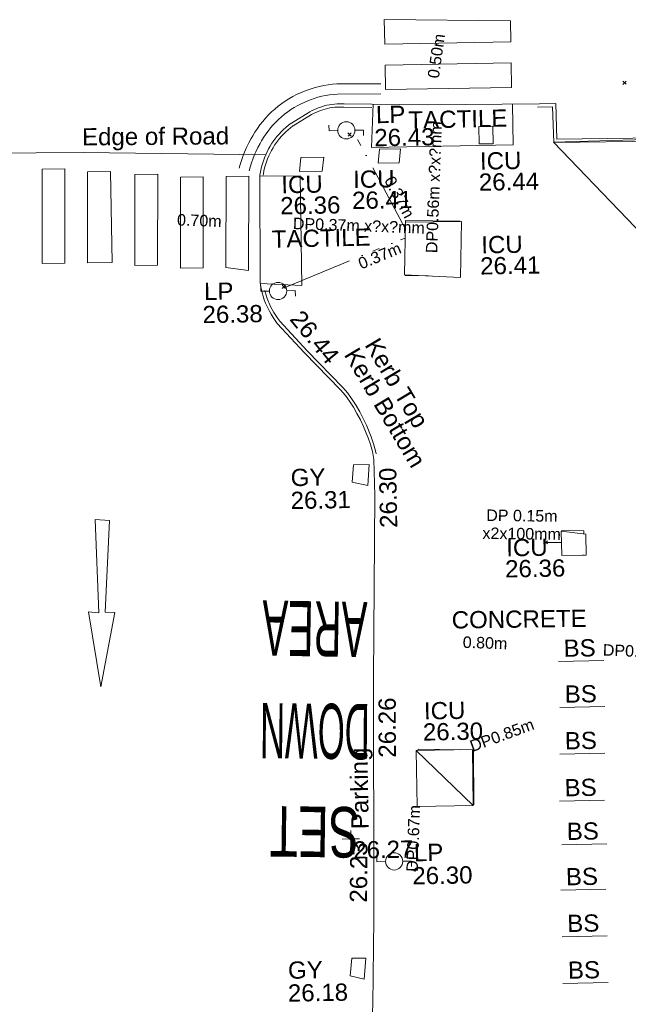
# Model space of a CAD drawing. Header units: millimetres. Extents: x -287732 to 520720, y -88450 to 287754.
# Tile 218 of 256: x 41268 to 54517, y -28179 to -6740. Entities that reach past the tile are written whole.
import ezdxf

# ---------------------------------------------------------------- set-up
doc = ezdxf.new("R2010")
doc.units = ezdxf.units.MM
for name, pattern in [('IMPORT-UG_DRAINAGE_UNIDENTIFIED_QLB2 _2_', [2700, 1500, -300, 0, -250, 150, -300, 0, -200]), ('IMPORT-UG_ELEC_LV_QLB2 _2_', [2700, 1500, -300, 0, -250, 150, -300, 0, -200]), ('IMPORT-UG_ELEC_STREET LIGHTING_QLB2 _2_', [2700, 1500, -300, 0, -250, 150, -300, 0, -200]), ('IMPORT-UG_UNIDENTIFIED_QLA _2_', [2350, 1500, -300, 0, -50, 150, -300, 0, -50])]:
    doc.linetypes.add(name, pattern=pattern)
for name, color, linetype, lineweight, true_color in [('00_TOPO_FURN_LAMP_POST', 7, 'Continuous', 9, 0x666666), ('00_UAV_BIKE_STAND', 1, 'Continuous', 9, 0xff0000), ('00_UAV_FURN_LAMP_POST', 7, 'Continuous', 9, 0xa50000), ('00_UAV_KERB_BOTTOM', 1, 'Continuous', 9, 0xff0000), ('00_UAV_KERB_TOP', 7, 'Continuous', 9, 0xa500a5), ('00_UAV_LEVEL_SPOT', 7, 'Continuous', 9, 0x666666), ('00_UAV_PARKING', 4, 'Continuous', 9, 0x00ffff), ('00_UAV_ROAD_MARKING_ARROWS', 7, 'Continuous', 9, 0x999999), ('00_UAV_ROAD_MARKING_YELLOW_CONTINUOUS', 40, 'Continuous', 9, 0xffbf00), ('00_UAV_SERV_GULLY', 7, 'Continuous', 9, 0x5252a5), ('00_UAV_SERV_IC', 5, 'Continuous', 9, 0x0000ff), ('01_DTM_CONTOUR_MNR', 7, 'Continuous', 9, 0xa5a552), ('12333-PUM-2D-U-0001-C01 - Rev2_REVIT IMPORT_dwg', 7, 'Continuous', 9, 0x767676), ('PUM-ELECTRIC-LV-QLB2', 1, 'IMPORT-UG_ELEC_LV_QLB2 _2_', 9, 0xff0000), ('PUM-ELECTRIC-MH', 1, 'Continuous', 9, 0xff0000), ('PUM-ELECTRIC-SL-QLB2', 7, 'IMPORT-UG_ELEC_STREET LIGHTING_QLB2 _2_', 9, 0xff7f7f), ('PUM-UNIDENTIFIED UTILITIES-QLA', 7, 'IMPORT-UG_UNIDENTIFIED_QLA _2_', 9, 0x52a500), ('PUM-UNIDENTIFIED-QLB2', 150, 'IMPORT-UG_DRAINAGE_UNIDENTIFIED_QLB2 _2_', 9, 0x007fff)]:
    doc.layers.add(name, color=color, linetype=linetype, lineweight=lineweight, true_color=true_color)
for name, color, linetype, lineweight in [('00_TOPO_PEDASTRIAN', 7, 'Continuous', 9), ('00_UAV_PEDASTRIAN', 7, 'Continuous', 9), ('00_UAV_ROAD_EDGE', 7, 'Continuous', 9), ('00_UAV_ROAD_TEXT', 7, 'Continuous', 9), ('00_UAV_SURFACE', 7, 'Continuous', 9), ('00_UAV_SURVEY_TEXT', 7, 'Continuous', 9), ('GEN-TEXT', 7, 'Continuous', 9)]:
    doc.layers.add(name, color=color, linetype=linetype, lineweight=lineweight)
doc.styles.add('Arial_1', font='arial.ttf', dxfattribs={"height": 250})
doc.styles.add('Swis721 Lt BT_2', font='swissl.ttf', dxfattribs={"height": 375})
doc.styles.add('Swis721 Lt BT_3', font='swissl.ttf', dxfattribs={"width": 0.5, "height": 1200})
doc.styles.add('Swis721 Lt BT_4', font='swissl.ttf', dxfattribs={"width": 0.45, "height": 1200})
doc.styles.add('Swis721 Lt BT_5', font='swissl.ttf', dxfattribs={"width": 0.653, "height": 1100})

# ---------------------------------------------------------------- blocks, each defined once
blk = doc.blocks.new('12333-PUM-2D-U-0001-C01 - Rev2_REVIT IMPORT_dwg_MSL_Lamp_Post_SYM-2077240-Site Location Plan Proposed')
at = {"layer": '00_TOPO_FURN_LAMP_POST', "color": 254, "true_color": 0xcccccc, "flags": 128}
for points in [[(-500, 0), (-1000, 0), (-1000, 317)], [(500, 0), (1000, 0), (1000, -317)]]:
    blk.add_lwpolyline(points, dxfattribs=at)
at = {"layer": '00_TOPO_FURN_LAMP_POST', "color": 254, "true_color": 0xcccccc}
blk.add_circle((0, 0), 500, dxfattribs=at)
blk = doc.blocks.new('12333-PUM-2D-U-0001-C01 - Rev2_REVIT IMPORT_dwg_UAV-2077255-Site Location Plan Proposed')
at = {"layer": '00_UAV_LEVEL_SPOT', "color": 254, "true_color": 0xcccccc, "flags": 128}
for points in [[(0, -500), (0, 0), (-500, 0)], [(500, 0), (0, 0), (0, 500)]]:
    blk.add_lwpolyline(points, dxfattribs=at)
blk = doc.blocks.new('12333-PUM-2D-U-0001-C01 - Rev2_REVIT IMPORT_dwg_MGS62954_T2_Galway_ITM_3d_Rev1-2077680-Site Location Plan Proposed')
at = {"layer": '00_TOPO_PEDASTRIAN', "color": 254, "true_color": 0xcccccc}
for p, q in [((533943497, 725542643), (533943535, 725544701)), ((533944030, 725544701), (533943535, 725544701)), ((533943992, 725542643), (533944030, 725544701)), ((533944487, 725542643), (533944525, 725544625)), ((533945021, 725544625), (533944525, 725544625)), ((533945021, 725542643), (533945021, 725544625)), ((533945516, 725542567), (533945554, 725544548)), ((533946049, 725544548), (533945554, 725544548)), ((533946011, 725542567), (533946049, 725544548)), ((533946506, 725542491), (533946545, 725544472)), ((533947040, 725544472), (533946545, 725544472)), ((533947002, 725542491), (533947040, 725544472)), ((533947497, 725542491), (533947535, 725544472)), ((533948030, 725544472), (533947535, 725544472)), ((533947992, 725542415), (533948030, 725544472)), ((533943992, 725542643), (533943497, 725542643)), ((533945021, 725542643), (533944487, 725542643)), ((533946011, 725542567), (533945516, 725542567)), ((533947002, 725542491), (533946506, 725542491)), ((533947992, 725542415), (533947497, 725542491))]:
    blk.add_line(p, q, dxfattribs=at)
at = {"layer": '00_UAV_BIKE_STAND', "color": 254, "true_color": 0xcccccc}
for p, q in [((533955572, 725533787), (533954589, 725533784)), ((533955579, 725532788), (533954596, 725532785)), ((533955563, 725531772), (533954580, 725531769)), ((533955540, 725530750), (533954557, 725530747)), ((533955571, 725529799), (533954588, 725529796)), ((533955535, 725528812), (533954552, 725528809)), ((533955546, 725527795), (533954563, 725527792)), ((533955544, 725526777), (533954561, 725526774))]:
    blk.add_line(p, q, dxfattribs=at)
at = {"layer": '00_UAV_KERB_BOTTOM', "color": 254, "true_color": 0xcccccc, "flags": 128}
for points in [[(533950737, 725545989), (533950132, 725546005), (533950094, 725546008), (533950038, 725546009), (533949981, 725546009), (533949924, 725546006), (533949868, 725546000), (533949812, 725545992), (533949756, 725545982), (533949701, 725545969), (533949645, 725545954), (533949591, 725545937), (533949538, 725545918), (533949486, 725545896), (533949434, 725545872), (533949384, 725545846), (533948979, 725545610), (533948971, 725545605), (533948914, 725545563), (533948859, 725545518), (533948805, 725545472), (533948754, 725545423), (533948705, 725545372), (533948657, 725545319), (533948613, 725545264), (533948570, 725545207), (533948548, 725545176), (533948509, 725545117), (533948473, 725545056), (533948440, 725544994), (533948408, 725544930), (533948380, 725544865), (533948355, 725544799), (533948332, 725544732), (533948312, 725544664), (533948295, 725544595), (533948280, 725544525), (533948275, 725544490)], [(533956957, 725545150), (533954750, 725545156), (533954739, 725545931), (533954385, 725545934)], [(533948268, 725541957), (533948275, 725541926), (533948296, 725541849), (533948320, 725541774), (533948347, 725541699), (533948360, 725541667), (533948392, 725541594), (533948427, 725541523), (533948464, 725541453), (533948505, 725541385), (533948548, 725541319), (533948594, 725541254), (533949180, 725540599), (533949945, 725539786), (533950050, 725539661), (533950137, 725539532), (533950219, 725539398), (533950296, 725539261), (533950367, 725539121), (533950431, 725538979), (533950490, 725538833), (533950529, 725538727), (533950577, 725538578), (533950619, 725538427), (533950645, 725538256)]]:
    blk.add_lwpolyline(points, dxfattribs=at)
at = {"layer": '00_UAV_KERB_TOP', "color": 254, "true_color": 0xcccccc, "flags": 128}
for points in [[(533950736, 725545919), (533950129, 725545936), (533950091, 725545938), (533950037, 725545939), (533949983, 725545939), (533949930, 725545936), (533949876, 725545931), (533949823, 725545923), (533949770, 725545913), (533949717, 725545901), (533949665, 725545887), (533949614, 725545871), (533949563, 725545852), (533949514, 725545832), (533949465, 725545809), (533949418, 725545785), (533949017, 725545551), (533949012, 725545548), (533948957, 725545507), (533948904, 725545465), (533948852, 725545420), (533948803, 725545373), (533948756, 725545324), (533948711, 725545274), (533948668, 725545221), (533948627, 725545166), (533948606, 725545137), (533948569, 725545080), (533948534, 725545022), (533948502, 725544962), (533948472, 725544901), (533948445, 725544838), (533948420, 725544775), (533948398, 725544711), (533948379, 725544645), (533948363, 725544579), (533948349, 725544513), (533948345, 725544489)], [(533956957, 725545079), (533954681, 725545087), (533954670, 725545862), (533954341, 725545864)], [(533948336, 725541972), (533948343, 725541943), (533948363, 725541869), (533948386, 725541797), (533948412, 725541725), (533948425, 725541694), (533948455, 725541624), (533948489, 725541555), (533948525, 725541488), (533948564, 725541422), (533948606, 725541358), (533948649, 725541298), (533949232, 725540647), (533949998, 725539832), (533950106, 725539704), (533950196, 725539569), (533950280, 725539434), (533950358, 725539294), (533950430, 725539152), (533950496, 725539006), (533950555, 725538859), (533950595, 725538750), (533950644, 725538598), (533950687, 725538442), (533950698, 725538373)]]:
    blk.add_lwpolyline(points, dxfattribs=at)
at = {"layer": '00_UAV_PARKING', "color": 254, "true_color": 0xcccccc, "flags": 128}
for points in [[(533948275, 725544490), (533948239, 725542161), (533948243, 725542081), (533948268, 725541957)], [(533950645, 725538256), (533950651, 725537466), (533950554, 725533496), (533950550, 725533258), (533950485, 725528872), (533950468, 725528259), (533950419, 725526389), (533950407, 725526226)]]:
    blk.add_lwpolyline(points, dxfattribs=at)
at = {"layer": '00_UAV_PEDASTRIAN', "color": 254, "true_color": 0xcccccc}
for p, q in [((533951040, 725547825), (533953784, 725547749)), ((533951040, 725547825), (533951040, 725547292)), ((533953784, 725547749), (533953784, 725547292)), ((533951040, 725547292), (533953784, 725547292)), ((533951040, 725546834), (533953784, 725546834)), ((533951040, 725546834), (533951040, 725546301)), ((533953784, 725546834), (533953784, 725546301)), ((533951040, 725546301), (533953784, 725546301))]:
    blk.add_line(p, q, dxfattribs=at)
at = {"layer": '00_UAV_ROAD_EDGE', "color": 254, "true_color": 0xcccccc, "flags": 128}
for points in [[(533954385, 725545934), (533951953, 725545957), (533950737, 725545989)], [(533948408, 725544930), (533944442, 725545046), (533943410, 725545059), (533941186, 725545086)]]:
    blk.add_lwpolyline(points, dxfattribs=at)
at = {"layer": '00_UAV_ROAD_MARKING_ARROWS', "color": 254, "true_color": 0xcccccc, "flags": 128}
blk.add_lwpolyline([(533944869, 725537027), (533944742, 725535028), (533944952, 725535018), (533944613, 725533406), (533944373, 725535045), (533944599, 725535021), (533944559, 725537052)], close=True, dxfattribs=at)
at = {"layer": '00_UAV_ROAD_MARKING_YELLOW_CONTINUOUS', "color": 254, "true_color": 0xcccccc, "flags": 128}
for points in [[(533947828, 725544648), (533947851, 725544728), (533947887, 725544835), (533947927, 725544941), (533947971, 725545044), (533947994, 725545092), (533948044, 725545192), (533948098, 725545289), (533948132, 725545347), (533948182, 725545427), (533948236, 725545506), (533948294, 725545581), (533948354, 725545655), (533948417, 725545726), (533948483, 725545794), (533948552, 725545859), (533948624, 725545921), (533948698, 725545981), (533948775, 725546037), (533948854, 725546090), (533948935, 725546139), (533949018, 725546185), (533949103, 725546228), (533949190, 725546267), (533949277, 725546301), (533949331, 725546321), (533949420, 725546350), (533949512, 725546376), (533949604, 725546397), (533949698, 725546415), (533949791, 725546429), (533949886, 725546439), (533949985, 725546445), (533950939, 725546431)], [(533950936, 725546209), (533949990, 725546223), (533949905, 725546217), (533949819, 725546209), (533949735, 725546196), (533949650, 725546180), (533949567, 725546160), (533949484, 725546137), (533949403, 725546111), (533949356, 725546094), (533949277, 725546062), (533949198, 725546027), (533949122, 725545989), (533949047, 725545947), (533948974, 725545902), (533948902, 725545855), (533948833, 725545804), (533948766, 725545751), (533948702, 725545694), (533948639, 725545636), (533948580, 725545574), (533948523, 725545510), (533948468, 725545444), (533948417, 725545376), (533948368, 725545305), (533948322, 725545233), (533948291, 725545179), (533948241, 725545088), (533948194, 725544995), (533948174, 725544953), (533948133, 725544857), (533948096, 725544760), (533948063, 725544662), (533948041, 725544586)]]:
    blk.add_lwpolyline(points, dxfattribs=at)
at = {"layer": '00_UAV_SERV_GULLY', "color": 254, "true_color": 0xcccccc}
for p, q in [((533950164, 725537767), (533950202, 725538148)), ((533950202, 725538148), (533950545, 725538148)), ((533950545, 725538148), (533950507, 725537690)), ((533950164, 725537767), (533950507, 725537690)), ((533949935, 725527022), (533949974, 725527403)), ((533949974, 725527403), (533950278, 725527403)), ((533950278, 725527403), (533950240, 725526946)), ((533949935, 725527022), (533950240, 725526946))]:
    blk.add_line(p, q, dxfattribs=at)
at = {"layer": '00_UAV_SERV_IC', "color": 254, "true_color": 0xcccccc}
for p, q in [((533953060, 725545082), (533953060, 725545463)), ((533953060, 725545463), (533953364, 725545463)), ((533953364, 725545463), (533953364, 725545082)), ((533950850, 725544701), (533950888, 725545006)), ((533950888, 725545006), (533951345, 725545006)), ((533951307, 725544701), (533951345, 725545006)), ((533953060, 725545082), (533953364, 725545082)), ((533949135, 725544548), (533949173, 725544853)), ((533949173, 725544853), (533949669, 725544853)), ((533949631, 725544548), (533949669, 725544853)), ((533951307, 725544701), (533950850, 725544701)), ((533949631, 725544548), (533949135, 725544548)), ((533951383, 725542262), (533951421, 725543405)), ((533951421, 725543405), (533952641, 725543405)), ((533952602, 725542186), (533952641, 725543405)), ((533952602, 725542186), (533951383, 725542262)), ((533954698, 725536090), (533954698, 725536624)), ((533954698, 725536624), (533955231, 725536547)), ((533955231, 725536547), (533955231, 725536090)), ((533954698, 725536090), (533955231, 725536090)), ((533951459, 725531899), (533952679, 725531899)), ((533951459, 725531899), (533951459, 725530680)), ((533951459, 725531899), (533952679, 725530680)), ((533952679, 725531899), (533952679, 725530680)), ((533952679, 725530680), (533951459, 725530680))]:
    blk.add_line(p, q, dxfattribs=at)
at = {"layer": '00_UAV_SURFACE', "color": 254, "true_color": 0xcccccc, "flags": 128}
for points in [[(533950768, 725545989), (533950716, 725545050), (533953794, 725545049), (533953797, 725545939)], [(533948274, 725544462), (533949152, 725544456), (533949143, 725542067), (533948241, 725542126)]]:
    blk.add_lwpolyline(points, dxfattribs=at)
at = {"layer": '01_DTM_CONTOUR_MNR', "color": 254, "true_color": 0xcccccc, "flags": 128}
blk.add_lwpolyline([(533956946, 725542644), (533954680, 725545090), (533956186, 725545108), (533956957, 725545120)], dxfattribs=at)
at = {"xscale": 0.375, "yscale": 0.375, "zscale": 0.375}
for name, p in [('12333-PUM-2D-U-0001-C01 - Rev2_REVIT IMPORT_dwg_MSL_Lamp_Post_SYM-2077240-Site Location Plan Proposed', (533950171, 725545429)), ('12333-PUM-2D-U-0001-C01 - Rev2_REVIT IMPORT_dwg_MSL_Lamp_Post_SYM-2077240-Site Location Plan Proposed', (533948625, 725541959)), ('12333-PUM-2D-U-0001-C01 - Rev2_REVIT IMPORT_dwg_UAV-2077255-Site Location Plan Proposed', (533950000, 725530000)), ('12333-PUM-2D-U-0001-C01 - Rev2_REVIT IMPORT_dwg_MSL_Lamp_Post_SYM-2077240-Site Location Plan Proposed', (533950935, 725529496))]:
    blk.add_blockref(name, p, dxfattribs=at)
at = {"layer": '00_UAV_BIKE_STAND', "color": 251, "true_color": 0x666666, "char_height": 375, "width": 778.82, "attachment_point": 1, "line_spacing_factor": 1.005062, "style": 'Swis721 Lt BT_2'}
for insert in [(533954704, 725534259), (533954711, 725533260), (533954695, 725532244), (533954672, 725531222), (533954703, 725530271), (533954667, 725529284), (533954678, 725528267), (533954676, 725527249)]:
    blk.add_mtext('BS', dxfattribs=dict(at, insert=insert))
at = {"layer": '00_UAV_FURN_LAMP_POST', "color": 251, "true_color": 0x666666, "char_height": 375, "attachment_point": 1, "line_spacing_factor": 1.005062, "style": 'Swis721 Lt BT_2'}
for s, insert, width in [('LP', (533950821, 725545948), 707.59), ('26.43', (533950778, 725545446), 1495.9), ('LP', (533947013, 725542163), 707.59), ('26.38', (533946971, 725541661), 1495.9), ('LP', (533951367, 725529865), 707.59), ('26.30', (533951325, 725529363), 1495.9)]:
    blk.add_mtext(s, dxfattribs=dict(at, insert=insert, width=width))
at = {"layer": '00_UAV_KERB_BOTTOM', "color": 251, "true_color": 0x666666, "insert": (533950351, 725540735), "char_height": 375, "width": 3414.46, "attachment_point": 1, "rotation": 299.7413, "line_spacing_factor": 1.005062, "style": 'Swis721 Lt BT_2'}
blk.add_mtext('Kerb Bottom', dxfattribs=at)
at = {"layer": '00_UAV_KERB_TOP', "color": 251, "true_color": 0x666666, "char_height": 375, "attachment_point": 1, "line_spacing_factor": 1.005062, "style": 'Swis721 Lt BT_2'}
for s, insert, width, rotation in [('26.44', (533949144, 725541568), 1495.9, 308.5983), ('Kerb Top', (533950804, 725540939), 2493.17, 299.7413)]:
    blk.add_mtext(s, dxfattribs=dict(at, insert=insert, width=width, rotation=rotation))
at = {"layer": '00_UAV_LEVEL_SPOT', "insert": (533950048, 725529947), "char_height": 375, "width": 1495.9, "attachment_point": 1, "line_spacing_factor": 1.005062, "style": 'Swis721 Lt BT_2'}
blk.add_mtext('26.27', dxfattribs=at)
at = {"layer": '00_UAV_PARKING', "color": 251, "true_color": 0x666666, "char_height": 375, "attachment_point": 1, "line_spacing_factor": 1.005062, "style": 'Swis721 Lt BT_2'}
for s, insert, width, rotation in [('26.30', (533950755, 725536759), 1495.9, 90.012), ('26.26', (533950637, 725531759), 1495.9, 89.1451), ('Parking', (533950019, 725530209), 2037.28, 90), ('26.23', (533949952, 725528617), 1495.9, 88.4774)]:
    blk.add_mtext(s, dxfattribs=dict(at, insert=insert, width=width, rotation=rotation))
at = {"layer": '00_UAV_ROAD_EDGE', "color": 251, "true_color": 0x666666, "insert": (533944417, 725545576), "char_height": 375, "width": 3746.88, "attachment_point": 1, "rotation": 359.4242, "line_spacing_factor": 1.005062, "style": 'Swis721 Lt BT_2'}
blk.add_mtext('Edge of Road', dxfattribs=at)
at = {"layer": '00_UAV_ROAD_TEXT', "color": 251, "true_color": 0x666666, "attachment_point": 1, "line_spacing_factor": 1.005062}
for s, insert, char_height, width, rotation, style in [('AREA', (533950413, 725533950), 1200, 2446.5, 178.0056, 'Swis721 Lt BT_3'), ('DOWN', (533950438, 725531731), 1200, 2674.44, 178.5041, 'Swis721 Lt BT_4'), ('SET', (533950173, 725529590), 1100, 2089.26, 178.2455, 'Swis721 Lt BT_5')]:
    blk.add_mtext(s, dxfattribs=dict(at, insert=insert, char_height=char_height, width=width, rotation=rotation, style=style))
at = {"layer": '00_UAV_SERV_GULLY', "color": 251, "true_color": 0x666666, "char_height": 375, "attachment_point": 1, "line_spacing_factor": 1.005062, "style": 'Swis721 Lt BT_2'}
for s, insert, width in [('GY', (533948828, 725538079), 821.56), ('26.31', (533948818, 725537581), 1495.9), ('GY', (533948582, 725527355), 821.56), ('26.18', (533948571, 725526857), 1495.9)]:
    blk.add_mtext(s, dxfattribs=dict(at, insert=insert, width=width))
at = {"layer": '00_UAV_SERV_IC', "color": 251, "true_color": 0x666666, "char_height": 375, "attachment_point": 1, "line_spacing_factor": 1.005062, "style": 'Swis721 Lt BT_2'}
for s, insert, width in [('ICU', (533953068, 725544897), 1021.01), ('ICU', (533948735, 725544459), 1021.01), ('ICU', (533950301, 725544547), 1021.01), ('26.44', (533953036, 725544439), 1495.9), ('26.41', (533950270, 725544089), 1495.9), ('26.36', (533948703, 725544000), 1495.9), ('ICU', (533953065, 725543073), 1021.01), ('26.41', (533953033, 725542614), 1495.9), ('ICU', (533953493, 725536467), 1021.01), ('26.36', (533953461, 725536009), 1495.9), ('ICU', (533951640, 725532948), 1021.01), ('26.30', (533951609, 725532489), 1495.9)]:
    blk.add_mtext(s, dxfattribs=dict(at, insert=insert, width=width))
at = {"layer": '00_UAV_SURVEY_TEXT', "color": 251, "true_color": 0x666666, "char_height": 375, "attachment_point": 1, "line_spacing_factor": 1.005062, "style": 'Swis721 Lt BT_2'}
for s, insert, width, rotation in [('TACTILE', (533951526, 725545816), 2341.21, 0.2861), ('TACTILE', (533948505, 725543276), 2341.21, 0.2861), ('CONCRETE', (533952279, 725534918), 3286.24, 359.7286)]:
    blk.add_mtext(s, dxfattribs=dict(at, insert=insert, width=width, rotation=rotation))
blk = doc.blocks.new('12333-PUM-2D-U-0001-C01 - Rev2_REVIT IMPORT_dwg-1620468-Site Location Plan Proposed')
at = {"layer": 'GEN-TEXT', "color": 253, "true_color": 0xaaaaaa}
for p, q in [((315130, -69528), (315201, -69457)), ((315201, -69528), (315130, -69457)), ((309126, -70551), (309197, -70480)), ((309197, -70551), (309126, -70480)), ((307636, -73844), (307706, -73773)), ((307706, -73844), (307636, -73773)), ((313244, -79506), (313315, -79435)), ((313315, -79506), (313244, -79435))]:
    blk.add_line(p, q, dxfattribs=at)
at = {"layer": 'PUM-ELECTRIC-MH', "color": 21, "true_color": 0xffaaaa, "flags": 128}
for points in [[(310346, -72449), (310347, -72409), (311533, -72442)], [(310824, -73624), (310316, -73610), (310317, -73593)], [(311350, -83955), (310420, -83927), (310420, -83955)], [(311610, -85160), (311624, -83963), (311599, -83963)]]:
    blk.add_lwpolyline(points, dxfattribs=at)
at = {"layer": 'PUM-ELECTRIC-SL-QLB2', "color": 254, "true_color": 0xffd4d4}
for p, q in [((310337, -72584), (309266, -70494)), ((307713, -73812), (310330, -72791))]:
    blk.add_line(p, q, dxfattribs=at)
at = {"layer": 'PUM-UNIDENTIFIED UTILITIES-QLA', "color": 9, "true_color": 0xc5e1aa}
blk.add_line((314114, -79765), (314063, -79764), dxfattribs=at)
at = {"layer": 'PUM-UNIDENTIFIED UTILITIES-QLA', "color": 9, "true_color": 0xc5e1aa, "flags": 128}
blk.add_lwpolyline([(313632, -79233), (313631, -79219), (314106, -79230), (314107, -79301)], dxfattribs=at)
at = {"layer": 'PUM-UNIDENTIFIED-QLB2', "color": 141, "true_color": 0xaad4ff}
blk.add_line((313618, -79481), (313279, -79470), dxfattribs=at)
blk.add_blockref('12333-PUM-2D-U-0001-C01 - Rev2_REVIT IMPORT_dwg_MGS62954_T2_Galway_ITM_3d_Rev1-2077680-Site Location Plan Proposed', (-533641080, -725615854))
at = {"layer": 'PUM-ELECTRIC-LV-QLB2', "char_height": 250, "attachment_point": 2, "line_spacing_factor": 0.941778, "style": 'Arial_1'}
for s, insert, width, rotation in [('0.50m', (310954, -68820), 1160.03, 80.842), ('DP0.56m x?x?mm', (310850, -71689), 3428.04, 86.9607), ('0.70m', (305865, -72206), 1160.03, 357.0176), ('DP0.37m x?x?mm', (309335, -72378), 3428.04, 357.0176), ('0.80m', (311923, -81509), 1160.03, 357.0346), ('DP0.90m x3x150mm', (316113, -81799), 3893.28, 356.7241), ('DP0.85m', (312207, -83532), 1738.51, 19.1574), ('DP0.67m', (310154, -85859), 1738.51, 86.9867)]:
    blk.add_mtext(s, dxfattribs=dict(at, insert=insert, width=width, rotation=rotation))
at = {"layer": 'PUM-ELECTRIC-SL-QLB2', "char_height": 250, "width": 1160.03, "attachment_point": 2, "line_spacing_factor": 0.941778, "style": 'Arial_1'}
for insert, rotation in [((310335, -71842), 297.1364), ((309724, -73051), 21.322)]:
    blk.add_mtext('0.37m', dxfattribs=dict(at, insert=insert, rotation=rotation))
at = {"layer": 'PUM-UNIDENTIFIED-QLB2', "insert": (312771, -78754), "char_height": 250, "width": 2038.46, "attachment_point": 2, "rotation": 358.2755, "line_spacing_factor": 0.941778, "style": 'Arial_1'}
blk.add_mtext('DP 0.15m\\Px2x100mm', dxfattribs=at)

msp = doc.modelspace()

# ---------------------------------------------------------------- block references
at = {"layer": '12333-PUM-2D-U-0001-C01 - Rev2_REVIT IMPORT_dwg', "color": 254, "linetype": 'IMPORT-UG_ELEC_STREET LIGHTING_QLB2 _2_', "true_color": 0xffd4d4, "rotation": 0.9999999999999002}
msp.add_blockref('12333-PUM-2D-U-0001-C01 - Rev2_REVIT IMPORT_dwg-1620468-Site Location Plan Proposed', (-261895, 55870), dxfattribs=at)

doc.saveas('drawing.dxf')
